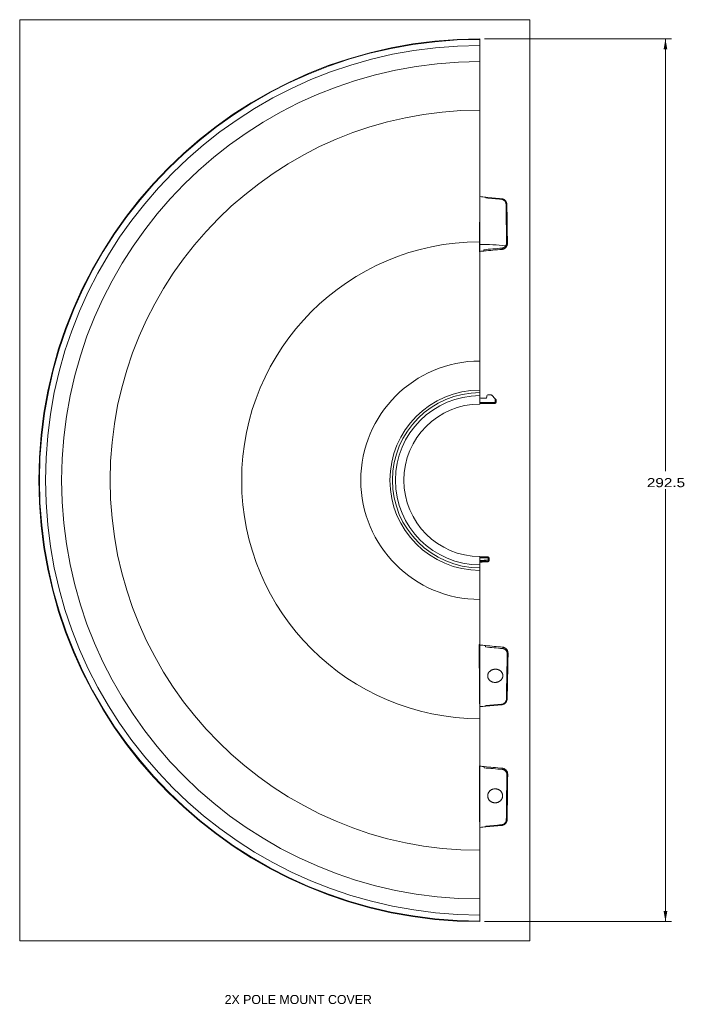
# Model space of a CAD drawing. Header units: millimetres. Extents: x 95 to 901, y 58 to 724.
# Tile 2 of 11: x 95 to 315, y 397 to 724. Entities that reach past the tile are written whole.
import ezdxf

# ---------------------------------------------------------------- set-up
doc = ezdxf.new("R2010")
doc.units = ezdxf.units.MM
doc.layers.add('1', color=7, linetype='Continuous', true_color=0xffffff)
doc.styles.add('cadds4', font='txt')
doc.dimstyles.get("Standard").update_dxf_attribs({"dimtxt": 0.18, "dimasz": 0.18, "dimexe": 0.18, "dimexo": 0.0625, "dimgap": 0.09, "dimtad": 0, "dimtih": 1, "dimtoh": 1, "dimdec": 4, "dimzin": 0, "dimdsep": 46, "dimtxsty": 'Standard', "dimcen": 0.09, "dimadec": 0, "dimazin": 0, "dimtfac": 1, "dimtdec": 4, "dimtofl": 0, "dimtmove": 0, "dimatfit": 3, "dimfxl": 1, "dimtolj": 1, "dimtzin": 0, "dimarcsym": 0})

# ---------------------------------------------------------------- blocks, each defined once
blk = doc.blocks.new('_U0')
at = {"layer": '1', "color": 35, "lineweight": 13}
for p, q in [((249.332938, 717.325604), (311.320546, 717.325604)), ((309.320546, 717.325604), (309.320546, 574.077709)), ((309.320546, 424.829815), (309.320546, 568.077709)), ((249.332938, 424.829815), (311.320546, 424.829815))]:
    blk.add_line(p, q, dxfattribs=at)
at = {"layer": '1', "color": 35}
for points in [[(309.320546, 717.325604), (309.937691, 713.825606), (308.703402, 713.825602)], [(309.320546, 424.829815), (308.703402, 428.329812), (309.937691, 428.329817)]]:
    blk.add_solid(points, dxfattribs=at)
at = {"layer": '1', "color": 35, "linetype": 'Continuous', "lineweight": 13, "insert": (303.152046, 568.743959), "char_height": 3, "attachment_point": 7, "line_spacing_factor": 0.715361, "style": 'cadds4'}
blk.add_mtext('\\fArial|b0|i0;\\W1.2080;292.5', dxfattribs=at)

msp = doc.modelspace()

# ---------------------------------------------------------------- linework, layer by layer
at = {"layer": '1', "color": 8, "linetype": 'Continuous', "lineweight": 18}
for p, q in [((95.24, 418.48), (95.24, 723.68)), ((264.36, 723.68), (95.24, 723.68)), ((264.36, 723.68), (264.36, 418.48)), ((95.24, 418.48), (264.36, 418.48))]:
    msp.add_line(p, q, dxfattribs=at)
at = {"layer": '1', "color": 155, "linetype": 'Continuous', "lineweight": 18}
for p, q in [((247.83, 717.33), (247.83, 717.13)), ((247.83, 717.13), (247.83, 715.13)), ((247.83, 715.13), (247.83, 709.79)), ((247.83, 709.79), (247.83, 693.7)), ((247.83, 693.7), (247.83, 665.27)), ((247.79, 665.27), (247.83, 665.24)), ((247.83, 665.05), (247.83, 649.21)), ((249.82, 664.81), (249.82, 664.81)), ((247.72, 649.21), (247.83, 649.21)), ((247.83, 649.21), (247.83, 646.91)), ((247.69, 646.79), (247.65, 646.75)), ((247.7, 646.89), (247.7, 646.89)), ((247.83, 646.75), (247.83, 646.79)), ((247.83, 646.75), (247.83, 610.58)), ((249.13, 647.04), (249.11, 647.02)), ((247.83, 610.58), (247.83, 600.95)), ((247.83, 600.95), (247.83, 600.11)), ((247.83, 600.11), (247.83, 599.11)), ((247.83, 599.11), (247.83, 596.33)), ((248.13, 598.33), (249.83, 598.33)), ((250.13, 598.63), (250.13, 599.03)), ((250.43, 599.33), (251.51, 599.33)), ((251.72, 599.24), (252.88, 598.08)), ((252.88, 596.83), (252.88, 598.08)), ((253.18, 597.65), (253.18, 596.83)), ((247.83, 596.83), (252.88, 596.83)), ((252.88, 596.53), (247.83, 596.53)), ((253.18, 596.83), (252.88, 596.83)), ((252.88, 596.83), (252.88, 596.53)), ((247.83, 543.04), (247.83, 545.83)), ((250.53, 545.71), (247.83, 545.71)), ((250.53, 545.41), (247.83, 545.41)), ((250.53, 545.71), (250.53, 545.71)), ((250.53, 545.71), (250.53, 545.41)), ((250.53, 545.41), (250.83, 545.41)), ((250.53, 544.65), (250.53, 545.41)), ((250.83, 545.41), (250.83, 544.65)), ((247.83, 543.04), (247.83, 542.04)), ((247.83, 541.2), (247.83, 542.04)), ((250.53, 544.65), (250.83, 544.65)), ((250.53, 544.65), (250.56, 544.35)), ((247.83, 531.58), (247.83, 541.2)), ((247.83, 516.62), (247.83, 531.58)), ((247.54, 516.62), (247.58, 516.58)), ((247.58, 516.5), (247.58, 516.5)), ((247.83, 516.58), (247.83, 516.62)), ((247.83, 496.07), (247.83, 516.48)), ((249.68, 516.31), (249.69, 516.29)), ((249.82, 496.25), (249.82, 496.24)), ((247.78, 495.87), (247.74, 495.83)), ((247.83, 495.83), (247.83, 495.87)), ((247.83, 492.08), (247.83, 495.83)), ((247.83, 476.44), (247.83, 492.08)), ((247.62, 476.44), (247.65, 476.41)), ((247.66, 476.34), (247.66, 476.35)), ((247.83, 476.41), (247.83, 476.44)), ((247.83, 456.07), (247.83, 476.33)), ((249.21, 476.21), (249.23, 476.19)), ((247.78, 455.87), (247.74, 455.84)), ((247.78, 456.08), (247.83, 456.08)), ((247.78, 456.08), (247.78, 456.07)), ((247.78, 456.07), (247.83, 456.07)), ((247.83, 455.84), (247.83, 455.87)), ((247.83, 448.45), (247.83, 455.84)), ((249.82, 456.25), (249.81, 456.24)), ((247.83, 432.37), (247.83, 448.45)), ((247.83, 427.03), (247.83, 432.37)), ((247.83, 425.02), (247.83, 427.03)), ((247.83, 424.83), (247.83, 425.02))]:
    msp.add_line(p, q, dxfattribs=at)
msp.add_polyline3d([(247.7, 646.89, 0), (247.7, 646.89, 0), (247.7, 646.89, 0), (247.71, 646.89, 0), (247.71, 646.9, 0), (247.71, 646.9, 0), (247.71, 646.9, 0), (247.72, 646.9, 0), (247.72, 646.9, 0), (247.72, 646.9, 0), (247.72, 646.9, 0), (247.73, 646.9, 0), (247.73, 646.9, 0), (247.73, 646.9, 0), (247.74, 646.9, 0), (247.74, 646.9, 0), (247.74, 646.9, 0), (247.74, 646.9, 0), (247.75, 646.9, 0), (247.75, 646.9, 0), (247.75, 646.9, 0), (247.75, 646.9, 0), (247.76, 646.9, 0), (247.76, 646.9, 0), (247.76, 646.9, 0), (247.77, 646.9, 0), (247.77, 646.9, 0), (247.77, 646.9, 0), (247.77, 646.9, 0), (247.78, 646.9, 0), (247.78, 646.9, 0), (247.78, 646.9, 0), (247.78, 646.9, 0), (247.79, 646.9, 0), (247.79, 646.9, 0), (247.79, 646.9, 0), (247.79, 646.9, 0), (247.8, 646.9, 0), (247.8, 646.9, 0), (247.8, 646.9, 0), (247.81, 646.9, 0), (247.81, 646.9, 0), (247.81, 646.9, 0), (247.81, 646.9, 0), (247.82, 646.9, 0), (247.82, 646.9, 0), (247.82, 646.91, 0), (247.82, 646.91, 0), (247.83, 646.91, 0), (247.83, 646.91, 0), (247.83, 646.91, 0)], dxfattribs=at)
for centre, radius, start, end in [((247.83, 571.08), 146.25, 90, 270), ((247.83, 571.08), 146.06, 90, 270), ((247.83, 571.08), 144.05, 90, 270), ((247.83, 571.08), 138.71, 90, 270), ((247.83, 571.08), 122.62, 90, 270), ((247.83, 571.08), 79, 90.111, 270), ((247.83, 571.08), 78.13, 83.7241, 90), ((247.83, 571.08), 39.5, 90, 270), ((247.83, 571.08), 29.87, 90, 270), ((247.83, 571.08), 29.03, 90, 270), ((247.83, 571.08), 28.03, 90, 270), ((247.83, 571.08), 25.25, 90, 270), ((252.88, 596.83), 0.3, 270, 0), ((250.53, 545.41), 0.3, 0, 90), ((247.83, 571.08), 26.56, 270, 275.8338), ((247.83, 571.08), 26.86, 270, 275.8338), ((247.83, 571.08), 27.12, 270, 275.7774), ((250.53, 544.39), 0.3, 275.7774, 0)]:
    msp.add_arc(centre, radius, start, end, dxfattribs=at)
for centre, major_axis, ratio, start_param, end_param in [((241.59, 800.53), (0, 382.2), 0.017455, 4.305319, 4.350054), ((254.89, 664.07), (0.026, 0.299), 0.004326, 6.248278, 7.489961), ((256.46, 662.39), (0.3, 0.004), 0.358253, 6.245796, 7.815293), ((245.12, 713.43), (0, 162.2), 0.017455, 4.289739, 4.305318), ((256.64, 649.6), (0.3, 0.004), 0.390641, 6.245264, 7.804315), ((255.12, 647.88), (0.027, -0.299), 0.080186, 6.248166, 8.259424), ((256.36, 648.62), (0.25, -0.165), 0.358212, 6.232988, 8.035598), ((248.13, 598.63), (0, -0.3), 0.999848, 4.712389, 6.283185), ((249.83, 598.63), (0.212, -0.212), 0.999695, 5.497939, 7.068431), ((250.43, 599.03), (-0.212, 0.212), 0.999695, 5.497939, 7.068431), ((251.51, 599.03), (0.115, 0.277), 0.999822, 5.890549, 6.675821), ((252.88, 598.08), (-0.3, 0.3), 0.012341, 3.921755, 4.724733), ((252.88, 597.65), (0.169, 0.253), 0.981285, 5.292742, 6.078014), ((250.53, 544.65), (0.3, 0), 0.999384, 4.814145, 6.283185), ((250.53, 544.39), (0.3, 0), 0.999385, 4.813161, 6.283185), ((245.2, 428.73), (0, 162.2), 0.017455, 5.14047, 5.284157), ((255.33, 515.47), (0.028, 0.299), 0.139112, 4.168837, 6.318435), ((256.84, 513.74), (0.3, -0.006), 0.512882, 4.803744, 6.32385), ((254.99, 497), (0.026, -0.299), 0.004091, 6.248278, 7.422772), ((256.56, 498.67), (0.3, -0.005), 0.42391, 4.770483, 6.321728), ((241.41, 341.63), (0, 382.2), 0.017455, 5.016505, 5.072606), ((255.2, 475.36), (0.027, 0.299), 0.061498, 4.36115, 6.318158), ((256.73, 473.64), (0.3, -0.004), 0.342438, 4.748049, 6.320339), ((254.99, 457), (0.026, -0.299), 0.007697, 5.018083, 6.318093), ((256.55, 458.68), (0.3, -0.003), 0.304045, 4.739384, 6.319827)]:
    msp.add_ellipse(centre, major_axis=major_axis, ratio=ratio, start_param=start_param, end_param=end_param, dxfattribs=at)
for points in [[(247.68, 650.08), (247.72, 655.1), (247.75, 660.16), (247.79, 665.27)], [(247.79, 665.27), (247.8, 665.27), (247.82, 665.27), (247.83, 665.27)], [(247.83, 665.24), (247.83, 665.24), (247.83, 665.24), (247.83, 665.24)], [(247.83, 665.05), (247.83, 665.05), (247.83, 665.05), (247.83, 665.05)], [(249.82, 664.88), (249.16, 664.94), (248.5, 665), (247.83, 665.05)], [(249.79, 664.62), (249.8, 664.71), (249.81, 664.79), (249.82, 664.88)], [(254.9, 664.17), (253.2, 664.32), (251.5, 664.47), (249.79, 664.62)], [(249.82, 664.81), (250.67, 664.74), (252.37, 664.59), (254.07, 664.44), (254.92, 664.37)], [(256.76, 662.39), (256.82, 658.1), (256.88, 653.83), (256.94, 649.6)], [(247.65, 646.75), (247.66, 647.85), (247.67, 648.96), (247.68, 650.08)], [(247.83, 646.75), (247.77, 646.75), (247.71, 646.75), (247.65, 646.75)], [(247.83, 646.79), (247.79, 646.79), (247.74, 646.79), (247.69, 646.79)], [(249.11, 647.02), (248.69, 646.98), (248.26, 646.94), (247.83, 646.91)], [(249.08, 647.46), (251.1, 647.64), (253.12, 647.82), (255.13, 648)], [(249.11, 647.02), (249.1, 647.17), (249.09, 647.31), (249.08, 647.46)], [(247.74, 495.83), (247.72, 497.64), (247.69, 501.21), (247.64, 506.46), (247.59, 511.61), (247.56, 514.96), (247.54, 516.62)], [(247.54, 516.62), (247.64, 516.62), (247.73, 516.62), (247.83, 516.62)], [(247.58, 516.58), (247.66, 516.58), (247.75, 516.58), (247.83, 516.58)], [(247.83, 516.48), (248.45, 516.42), (249.06, 516.37), (249.68, 516.31)], [(249.64, 515.83), (249.65, 515.99), (249.66, 516.15), (249.68, 516.31)], [(249.82, 496.24), (249.16, 496.18), (248.49, 496.13), (247.83, 496.07)], [(249.8, 496.42), (250.67, 496.5), (252.4, 496.65), (254.13, 496.8), (255, 496.87)], [(249.82, 496.24), (249.81, 496.3), (249.81, 496.36), (249.8, 496.42)], [(255.02, 496.7), (253.28, 496.55), (251.55, 496.4), (249.82, 496.25)], [(247.83, 495.83), (247.8, 495.83), (247.77, 495.83), (247.74, 495.83)], [(247.83, 495.87), (247.81, 495.87), (247.8, 495.87), (247.78, 495.87)], [(247.74, 455.84), (247.72, 459.3), (247.68, 466.21), (247.64, 473.04), (247.62, 476.44)], [(247.62, 476.44), (247.69, 476.44), (247.76, 476.44), (247.83, 476.44)], [(247.65, 476.41), (247.71, 476.41), (247.77, 476.41), (247.83, 476.41)], [(247.83, 476.33), (248.29, 476.29), (248.75, 476.25), (249.21, 476.21)], [(249.18, 475.79), (249.19, 475.93), (249.2, 476.07), (249.21, 476.21)], [(255.21, 475.25), (253.2, 475.43), (251.19, 475.61), (249.18, 475.79)], [(249.23, 476.19), (251.23, 476.01), (253.23, 475.83), (255.23, 475.65)], [(257.03, 473.64), (256.97, 468.69), (256.91, 463.7), (256.85, 458.68)], [(249.79, 456.46), (250.65, 456.53), (252.39, 456.68), (254.12, 456.84), (254.99, 456.91)], [(247.83, 455.84), (247.8, 455.84), (247.77, 455.84), (247.74, 455.84)], [(247.83, 455.87), (247.81, 455.87), (247.8, 455.87), (247.78, 455.87)], [(249.81, 456.24), (249.15, 456.19), (248.49, 456.13), (247.83, 456.07)], [(249.81, 456.24), (249.8, 456.31), (249.79, 456.39), (249.79, 456.46)], [(255.01, 456.7), (253.28, 456.55), (251.55, 456.4), (249.82, 456.25)]]:
    msp.add_open_spline(points, degree=3, dxfattribs=at)
for points, knots in [([(247.83, 665.05), (247.83, 665.07), (247.83, 665.08), (247.83, 665.1), (247.83, 665.11), (247.83, 665.12), (247.83, 665.13), (247.83, 665.15), (247.83, 665.18), (247.83, 665.22), (247.83, 665.24)], [0, 0, 0, 0, 0.25, 0.25, 0.375, 0.375, 0.5, 0.5, 0.75, 1, 1, 1, 1]), ([(249.82, 664.81), (249.82, 664.81), (249.82, 664.81), (249.82, 664.8), (249.82, 664.79), (249.81, 664.79), (249.81, 664.79), (249.81, 664.78), (249.81, 664.77), (249.81, 664.76), (249.81, 664.75), (249.81, 664.74), (249.81, 664.74), (249.81, 664.72), (249.8, 664.71), (249.8, 664.69), (249.8, 664.67), (249.8, 664.65), (249.8, 664.63), (249.79, 664.62)], [0, 0, 0, 0, 0.25, 0.25, 0.3125, 0.3125, 0.375, 0.375, 0.5, 0.5, 0.5625, 0.5625, 0.625, 0.625, 0.75, 0.75, 0.875, 0.875, 1, 1, 1, 1]), ([(249.82, 664.81), (249.82, 664.81), (249.82, 664.82), (249.82, 664.82), (249.82, 664.84), (249.82, 664.84), (249.82, 664.86), (249.82, 664.87), (249.82, 664.88)], [0, 0, 0, 0, 0.25, 0.5, 0.5, 0.75, 0.75, 1, 1, 1, 1]), ([(256.47, 662.5), (256.47, 662.55), (256.47, 662.6), (256.46, 662.68), (256.46, 662.7), (256.45, 662.76), (256.45, 662.78), (256.42, 662.91), (256.39, 663), (256.34, 663.15), (256.31, 663.19), (256.28, 663.26), (256.27, 663.28), (256.24, 663.33), (256.23, 663.35), (256.16, 663.46), (256.1, 663.54), (255.99, 663.66), (255.95, 663.7), (255.89, 663.75), (255.87, 663.77), (255.83, 663.8), (255.81, 663.82), (255.71, 663.9), (255.62, 663.95), (255.5, 664.01), (255.47, 664.02), (255.42, 664.05), (255.4, 664.06), (255.32, 664.09), (255.27, 664.1), (255.11, 664.15), (255.01, 664.17), (254.9, 664.17)], [0, 0, 0, 0, 0.0625, 0.0625, 0.09375, 0.09375, 0.125, 0.125, 0.25, 0.25, 0.3125, 0.3125, 0.34375, 0.34375, 0.375, 0.375, 0.5, 0.5, 0.5625, 0.5625, 0.59375, 0.59375, 0.625, 0.625, 0.75, 0.75, 0.78125, 0.78125, 0.8125, 0.8125, 0.875, 0.875, 1, 1, 1, 1]), ([(254.92, 664.37), (255.04, 664.36), (255.17, 664.33), (255.35, 664.28), (255.41, 664.26), (255.5, 664.23), (255.53, 664.22), (255.58, 664.19), (255.61, 664.18), (255.75, 664.11), (255.86, 664.04), (255.98, 663.95), (256.01, 663.93), (256.06, 663.89), (256.08, 663.87), (256.15, 663.81), (256.19, 663.76), (256.32, 663.63), (256.39, 663.53), (256.47, 663.4), (256.49, 663.37), (256.52, 663.32), (256.53, 663.29), (256.58, 663.21), (256.6, 663.16), (256.67, 662.99), (256.7, 662.87), (256.73, 662.72), (256.74, 662.69), (256.75, 662.64), (256.75, 662.61), (256.76, 662.52), (256.76, 662.46), (256.76, 662.39)], [0, 0, 0, 0, 0.125, 0.125, 0.1875, 0.1875, 0.21875, 0.21875, 0.25, 0.25, 0.375, 0.375, 0.40625, 0.40625, 0.4375, 0.4375, 0.5, 0.5, 0.625, 0.625, 0.65625, 0.65625, 0.6875, 0.6875, 0.75, 0.75, 0.875, 0.875, 0.90625, 0.90625, 0.9375, 0.9375, 1, 1, 1, 1]), ([(256.66, 649.71), (256.62, 651.83), (256.59, 653.95), (256.53, 658.22), (256.5, 660.36), (256.47, 662.5)], [0, 0, 0, 0, 0.5, 0.5, 1, 1, 1, 1]), ([(256.37, 648.74), (256.42, 648.81), (256.46, 648.89), (256.52, 649), (256.53, 649.04), (256.56, 649.13), (256.58, 649.17), (256.61, 649.29), (256.65, 649.46), (256.66, 649.63), (256.66, 649.71)], [0, 0, 0, 0, 0.25, 0.25, 0.375, 0.375, 0.5, 0.5, 0.75, 1, 1, 1, 1]), ([(256.94, 649.6), (256.94, 649.49), (256.94, 649.39), (256.91, 649.2), (256.89, 649.1), (256.86, 648.98), (256.85, 648.95), (256.83, 648.91), (256.82, 648.88), (256.8, 648.81), (256.78, 648.76), (256.71, 648.63), (256.66, 648.54), (256.61, 648.45)], [0, 0, 0, 0, 0.25, 0.25, 0.5, 0.5, 0.5625, 0.5625, 0.625, 0.625, 0.75, 0.75, 1, 1, 1, 1]), ([(247.69, 646.79), (247.69, 646.8), (247.69, 646.82), (247.69, 646.84), (247.69, 646.84), (247.69, 646.85), (247.69, 646.86), (247.7, 646.87), (247.7, 646.88), (247.7, 646.89), (247.7, 646.89), (247.7, 646.89), (247.7, 646.89), (247.7, 646.89)], [0, 0, 0, 0, 0.25, 0.25, 0.375, 0.375, 0.5, 0.5, 0.75, 0.75, 0.875, 0.875, 1, 1, 1, 1]), ([(249.08, 647.46), (249.08, 647.43), (249.08, 647.41), (249.09, 647.37), (249.09, 647.36), (249.09, 647.33), (249.09, 647.31), (249.1, 647.28), (249.1, 647.26), (249.1, 647.25), (249.1, 647.21), (249.11, 647.19), (249.11, 647.15), (249.11, 647.13), (249.12, 647.1), (249.12, 647.1), (249.12, 647.08), (249.12, 647.07), (249.12, 647.06), (249.12, 647.05), (249.12, 647.05), (249.13, 647.04), (249.13, 647.04), (249.13, 647.04)], [0, 0, 0, 0, 0.125, 0.125, 0.1875, 0.1875, 0.25, 0.3125, 0.3125, 0.375, 0.375, 0.5, 0.5, 0.625, 0.625, 0.6875, 0.6875, 0.75, 0.8125, 0.8125, 0.875, 0.875, 1, 1, 1, 1]), ([(255.15, 647.58), (254.15, 647.49), (253.14, 647.4), (251.14, 647.22), (250.13, 647.13), (249.13, 647.04)], [0, 0, 0, 0, 0.5, 0.5, 1, 1, 1, 1]), ([(255.13, 648), (255.2, 648), (255.26, 648.01), (255.35, 648.03), (255.39, 648.04), (255.45, 648.06), (255.48, 648.07), (255.57, 648.1), (255.63, 648.12), (255.74, 648.17), (255.8, 648.2), (255.88, 648.25), (255.91, 648.27), (255.95, 648.3), (255.98, 648.32), (255.99, 648.33), (256.05, 648.38), (256.1, 648.42), (256.19, 648.5), (256.27, 648.59), (256.34, 648.69), (256.37, 648.74)], [0, 0, 0, 0, 0.125, 0.125, 0.1875, 0.1875, 0.25, 0.25, 0.375, 0.375, 0.5, 0.5, 0.5625, 0.59375, 0.59375, 0.625, 0.625, 0.75, 0.75, 0.875, 1, 1, 1, 1]), ([(256.61, 648.45), (256.57, 648.39), (256.48, 648.28), (256.38, 648.17), (256.28, 648.07), (256.23, 648.02), (256.15, 647.97), (256.14, 647.96), (256.11, 647.93), (256.06, 647.9), (256.02, 647.87), (255.92, 647.82), (255.86, 647.78), (255.73, 647.72), (255.66, 647.69), (255.55, 647.66), (255.52, 647.65), (255.44, 647.63), (255.41, 647.62), (255.3, 647.6), (255.22, 647.59), (255.15, 647.58)], [0, 0, 0, 0, 0.125, 0.25, 0.25, 0.375, 0.375, 0.40625, 0.40625, 0.4375, 0.5, 0.5, 0.625, 0.625, 0.75, 0.75, 0.8125, 0.8125, 0.875, 0.875, 1, 1, 1, 1]), ([(250.56, 544.09), (250.56, 544.1), (250.56, 544.11), (250.56, 544.14), (250.56, 544.17), (250.56, 544.25), (250.56, 544.3), (250.56, 544.35)], [0, 0, 0, 0, 0.081031, 0.081031, 0.405156, 0.405156, 1, 1, 1, 1]), ([(250.83, 544.65), (250.83, 544.61), (250.83, 544.56), (250.83, 544.48), (250.83, 544.44), (250.83, 544.39)], [0, 0, 0, 0, 0.50128, 0.50128, 1, 1, 1, 1]), ([(247.58, 516.5), (247.58, 516.5), (247.58, 516.51), (247.58, 516.51), (247.58, 516.51), (247.58, 516.52), (247.58, 516.52), (247.58, 516.53), (247.58, 516.55), (247.58, 516.57), (247.58, 516.58)], [0, 0, 0, 0, 0.25, 0.25, 0.375, 0.375, 0.5, 0.5, 0.75, 1, 1, 1, 1]), ([(249.69, 516.29), (249.69, 516.29), (249.69, 516.29), (249.69, 516.28), (249.69, 516.28), (249.69, 516.27), (249.68, 516.25), (249.68, 516.24), (249.68, 516.22), (249.68, 516.22), (249.68, 516.2), (249.68, 516.19), (249.67, 516.17), (249.67, 516.15), (249.67, 516.12), (249.67, 516.09), (249.66, 516.04), (249.66, 516.01), (249.65, 515.97), (249.65, 515.96), (249.65, 515.93), (249.65, 515.92), (249.65, 515.89), (249.65, 515.88), (249.64, 515.86), (249.64, 515.85), (249.64, 515.83)], [0, 0, 0, 0, 0.125, 0.125, 0.1875, 0.1875, 0.25, 0.3125, 0.3125, 0.375, 0.375, 0.4375, 0.4375, 0.5, 0.5, 0.625, 0.625, 0.75, 0.75, 0.8125, 0.8125, 0.875, 0.875, 0.9375, 0.9375, 1, 1, 1, 1]), ([(255.36, 515.32), (254.41, 515.4), (253.46, 515.49), (251.55, 515.66), (250.6, 515.75), (249.64, 515.83)], [0, 0, 0, 0, 0.5, 0.5, 1, 1, 1, 1]), ([(249.69, 516.29), (250.64, 516.2), (251.59, 516.12), (253.48, 515.95), (254.42, 515.86), (255.36, 515.77)], [0, 0, 0, 0, 0.5, 0.5, 1, 1, 1, 1]), ([(255.36, 515.77), (255.43, 515.77), (255.49, 515.76), (255.62, 515.73), (255.75, 515.7), (255.87, 515.66), (255.95, 515.62), (255.96, 515.62), (255.99, 515.6), (256.04, 515.58), (256.08, 515.56), (256.22, 515.49), (256.32, 515.42), (256.44, 515.32), (256.47, 515.3), (256.51, 515.25), (256.54, 515.23), (256.6, 515.17), (256.68, 515.08), (256.76, 514.98), (256.81, 514.9), (256.82, 514.88), (256.86, 514.83), (256.87, 514.8), (256.95, 514.67), (256.99, 514.56), (257.05, 514.39), (257.07, 514.34), (257.09, 514.25), (257.1, 514.22), (257.11, 514.16), (257.11, 514.13), (257.14, 513.98), (257.15, 513.86), (257.14, 513.74)], [0, 0, 0, 0, 0.0625, 0.0625, 0.125, 0.1875, 0.1875, 0.203125, 0.203125, 0.21875, 0.25, 0.25, 0.375, 0.375, 0.40625, 0.40625, 0.4375, 0.4375, 0.5, 0.5625, 0.5625, 0.59375, 0.59375, 0.625, 0.625, 0.75, 0.75, 0.8125, 0.8125, 0.84375, 0.84375, 0.875, 0.875, 1, 1, 1, 1]), ([(256.87, 513.59), (256.87, 513.69), (256.86, 513.79), (256.84, 513.92), (256.84, 513.94), (256.83, 513.99), (256.83, 514.01), (256.81, 514.09), (256.79, 514.13), (256.75, 514.28), (256.71, 514.37), (256.65, 514.48), (256.63, 514.5), (256.61, 514.55), (256.59, 514.57), (256.55, 514.63), (256.49, 514.71), (256.42, 514.79), (256.36, 514.85), (256.35, 514.87), (256.31, 514.9), (256.29, 514.92), (256.18, 515.01), (256.1, 515.07), (255.98, 515.13), (255.95, 515.15), (255.9, 515.17), (255.88, 515.18), (255.8, 515.21), (255.69, 515.25), (255.58, 515.28), (255.47, 515.3), (255.41, 515.31), (255.36, 515.32)], [0, 0, 0, 0, 0.125, 0.125, 0.15625, 0.15625, 0.1875, 0.1875, 0.25, 0.25, 0.375, 0.375, 0.40625, 0.40625, 0.4375, 0.4375, 0.5, 0.5625, 0.5625, 0.59375, 0.59375, 0.625, 0.625, 0.75, 0.75, 0.78125, 0.78125, 0.8125, 0.8125, 0.875, 0.9375, 0.9375, 1, 1, 1, 1]), ([(256.58, 498.54), (256.59, 499.18), (256.6, 499.83), (256.62, 501.11), (256.63, 501.74), (256.67, 503.65), (256.69, 504.91), (256.74, 507.42), (256.77, 508.67), (256.82, 511.14), (256.84, 512.37), (256.87, 513.59)], [0, 0, 0, 0, 0.125, 0.125, 0.25, 0.25, 0.5, 0.5, 0.75, 0.75, 1, 1, 1, 1]), ([(257.14, 513.74), (257.09, 511.3), (257.04, 508.82), (256.95, 503.79), (256.91, 501.25), (256.86, 498.67)], [0, 0, 0, 0, 0.5, 0.5, 1, 1, 1, 1]), ([(251, 504.82), (250.95, 504.87), (250.85, 504.98), (250.71, 505.16), (250.64, 505.29), (250.59, 505.37), (250.59, 505.39), (250.57, 505.42), (250.56, 505.44), (250.54, 505.49), (250.52, 505.52), (250.48, 505.62), (250.44, 505.76), (250.41, 505.9), (250.39, 506.01), (250.39, 506.04), (250.38, 506.12), (250.38, 506.15), (250.38, 506.26), (250.38, 506.41), (250.41, 506.62), (250.45, 506.76), (250.47, 506.85), (250.48, 506.86), (250.49, 506.9), (250.51, 506.95), (250.53, 507), (250.57, 507.1), (250.64, 507.23), (250.72, 507.36), (250.79, 507.45), (250.81, 507.48), (250.86, 507.54), (250.88, 507.57), (250.96, 507.65), (251.07, 507.76), (251.19, 507.86), (251.28, 507.93), (251.31, 507.96), (251.37, 508), (251.41, 508.02), (251.51, 508.09), (251.65, 508.17), (251.87, 508.26), (252.02, 508.32), (252.12, 508.35), (252.14, 508.35), (252.18, 508.37), (252.2, 508.37), (252.25, 508.39), (252.29, 508.4), (252.41, 508.42), (252.58, 508.45), (252.74, 508.46), (252.86, 508.47), (252.92, 508.47), (252.98, 508.47), (253.02, 508.47), (253.04, 508.47), (253.15, 508.46), (253.31, 508.45), (253.55, 508.41), (253.7, 508.37), (253.8, 508.34), (253.82, 508.34), (253.86, 508.32), (253.88, 508.32), (253.93, 508.3), (253.97, 508.28), (254.08, 508.24), (254.22, 508.17), (254.36, 508.1), (254.46, 508.04), (254.51, 508), (254.55, 507.97), (254.58, 507.95), (254.6, 507.93), (254.67, 507.87), (254.79, 507.78), (254.94, 507.61), (255.03, 507.49), (255.08, 507.42), (255.09, 507.4), (255.11, 507.37), (255.12, 507.36), (255.15, 507.31), (255.17, 507.28), (255.22, 507.18), (255.28, 507.05), (255.32, 506.91), (255.35, 506.81), (255.36, 506.77), (255.38, 506.7), (255.38, 506.66), (255.4, 506.56), (255.41, 506.41), (255.41, 506.2), (255.39, 506.05), (255.37, 505.96), (255.37, 505.95), (255.36, 505.91), (255.35, 505.86), (255.33, 505.8), (255.3, 505.7), (255.25, 505.56), (255.18, 505.43), (255.13, 505.33), (255.11, 505.3), (255.07, 505.23), (255.04, 505.2), (254.98, 505.11), (254.88, 504.99), (254.78, 504.87), (254.69, 504.79), (254.65, 504.75), (254.6, 504.72), (254.57, 504.69), (254.56, 504.68), (254.48, 504.62), (254.35, 504.53), (254.14, 504.41), (254, 504.34), (253.9, 504.3), (253.89, 504.29), (253.85, 504.28), (253.83, 504.27), (253.77, 504.25), (253.73, 504.23), (253.62, 504.2), (253.46, 504.16), (253.3, 504.13), (253.18, 504.11), (253.14, 504.11), (253.05, 504.1), (253.01, 504.1), (252.89, 504.09), (252.73, 504.09), (252.48, 504.11), (252.32, 504.14), (252.2, 504.17), (252.16, 504.18), (252.09, 504.2), (252.05, 504.21), (251.93, 504.24), (251.78, 504.3), (251.64, 504.37), (251.53, 504.42), (251.5, 504.44), (251.43, 504.48), (251.4, 504.5), (251.3, 504.57), (251.24, 504.61), (251.12, 504.71), (251.06, 504.76), (251, 504.82)], [0, 0, 0, 0, 0.015625, 0.03125, 0.046875, 0.046875, 0.050781, 0.050781, 0.054687, 0.054687, 0.0625, 0.0625, 0.078125, 0.09375, 0.09375, 0.101563, 0.101563, 0.109375, 0.109375, 0.125, 0.140625, 0.15625, 0.15625, 0.160156, 0.160156, 0.164063, 0.171875, 0.171875, 0.1875, 0.203125, 0.203125, 0.210938, 0.210938, 0.21875, 0.21875, 0.234375, 0.25, 0.25, 0.257813, 0.257813, 0.265625, 0.265625, 0.28125, 0.296875, 0.3125, 0.3125, 0.316406, 0.316406, 0.320312, 0.320312, 0.328125, 0.328125, 0.34375, 0.359375, 0.359375, 0.367187, 0.371094, 0.371094, 0.375, 0.375, 0.390625, 0.40625, 0.421875, 0.421875, 0.425781, 0.425781, 0.429687, 0.429687, 0.4375, 0.4375, 0.453125, 0.46875, 0.46875, 0.476562, 0.480469, 0.480469, 0.484375, 0.484375, 0.5, 0.515625, 0.53125, 0.53125, 0.535156, 0.535156, 0.539062, 0.539062, 0.546875, 0.546875, 0.5625, 0.578125, 0.578125, 0.585937, 0.585937, 0.59375, 0.59375, 0.609375, 0.625, 0.640625, 0.640625, 0.644531, 0.644531, 0.648437, 0.65625, 0.65625, 0.671875, 0.6875, 0.6875, 0.695312, 0.695312, 0.703125, 0.703125, 0.71875, 0.734375, 0.734375, 0.742187, 0.746094, 0.746094, 0.75, 0.75, 0.765625, 0.78125, 0.796875, 0.796875, 0.800781, 0.800781, 0.804687, 0.804687, 0.8125, 0.8125, 0.828125, 0.84375, 0.84375, 0.851562, 0.851562, 0.859375, 0.859375, 0.875, 0.890625, 0.90625, 0.90625, 0.914062, 0.914062, 0.921875, 0.921875, 0.9375, 0.953125, 0.953125, 0.960937, 0.960937, 0.96875, 0.96875, 0.984375, 0.984375, 1, 1, 1, 1]), ([(247.78, 495.87), (247.78, 495.9), (247.78, 495.93), (247.78, 495.96), (247.78, 495.96), (247.78, 495.97), (247.78, 495.98), (247.78, 496), (247.78, 496.01), (247.78, 496.02), (247.78, 496.03), (247.78, 496.04), (247.78, 496.05), (247.78, 496.06), (247.78, 496.06), (247.78, 496.06), (247.78, 496.07), (247.78, 496.07), (247.78, 496.07), (247.78, 496.07)], [0, 0, 0, 0, 0.25, 0.25, 0.3125, 0.3125, 0.375, 0.375, 0.5, 0.5, 0.625, 0.625, 0.75, 0.75, 0.8125, 0.8125, 0.875, 0.875, 1, 1, 1, 1]), ([(249.8, 496.42), (249.8, 496.39), (249.81, 496.37), (249.81, 496.34), (249.81, 496.34), (249.81, 496.33), (249.81, 496.32), (249.81, 496.31), (249.81, 496.3), (249.82, 496.28), (249.82, 496.28), (249.82, 496.27), (249.82, 496.26), (249.82, 496.25), (249.82, 496.25), (249.82, 496.25), (249.82, 496.25), (249.82, 496.25)], [0, 0, 0, 0, 0.25, 0.25, 0.3125, 0.3125, 0.375, 0.375, 0.5, 0.5, 0.625, 0.625, 0.75, 0.75, 0.875, 0.875, 1, 1, 1, 1]), ([(255, 496.87), (255.03, 496.88), (255.06, 496.88), (255.11, 496.89), (255.14, 496.89), (255.22, 496.91), (255.27, 496.92), (255.43, 496.96), (255.53, 497), (255.65, 497.06), (255.68, 497.08), (255.72, 497.1), (255.79, 497.14), (255.9, 497.22), (255.98, 497.29), (256.04, 497.34), (256.06, 497.36), (256.1, 497.4), (256.12, 497.41), (256.21, 497.51), (256.27, 497.6), (256.35, 497.73), (256.38, 497.77), (256.42, 497.86), (256.44, 497.91), (256.5, 498.05), (256.53, 498.15), (256.57, 498.34), (256.58, 498.44), (256.58, 498.54)], [0, 0, 0, 0, 0.03125, 0.03125, 0.0625, 0.0625, 0.125, 0.125, 0.25, 0.25, 0.28125, 0.28125, 0.3125, 0.375, 0.4375, 0.4375, 0.46875, 0.46875, 0.5, 0.5, 0.625, 0.625, 0.6875, 0.6875, 0.75, 0.75, 0.875, 0.875, 1, 1, 1, 1]), ([(256.86, 498.67), (256.86, 498.55), (256.85, 498.43), (256.8, 498.2), (256.77, 498.08), (256.68, 497.86), (256.63, 497.75), (256.5, 497.54), (256.42, 497.45), (256.3, 497.31), (256.26, 497.27), (256.16, 497.18), (256.07, 497.1), (255.97, 497.03), (255.89, 496.98), (255.84, 496.96), (255.8, 496.94), (255.77, 496.92), (255.76, 496.91), (255.63, 496.85), (255.51, 496.8), (255.33, 496.75), (255.27, 496.74), (255.17, 496.72), (255.14, 496.71), (255.08, 496.71), (255.05, 496.7), (255.02, 496.7)], [0, 0, 0, 0, 0.125, 0.125, 0.25, 0.25, 0.375, 0.375, 0.5, 0.5, 0.5625, 0.5625, 0.625, 0.6875, 0.6875, 0.71875, 0.734375, 0.734375, 0.75, 0.75, 0.875, 0.875, 0.9375, 0.9375, 0.96875, 0.96875, 1, 1, 1, 1]), ([(247.66, 476.35), (247.66, 476.35), (247.66, 476.35), (247.66, 476.37), (247.66, 476.37), (247.66, 476.37), (247.66, 476.38), (247.65, 476.39), (247.65, 476.4), (247.65, 476.41)], [0, 0, 0, 0, 0.5, 0.5, 0.625, 0.625, 0.75, 0.75, 1, 1, 1, 1]), ([(249.23, 476.19), (249.23, 476.19), (249.22, 476.19), (249.22, 476.18), (249.22, 476.18), (249.22, 476.17), (249.22, 476.16), (249.22, 476.15), (249.22, 476.14), (249.21, 476.13), (249.21, 476.1), (249.21, 476.09), (249.21, 476.06), (249.2, 476.05), (249.2, 476.03), (249.2, 476), (249.2, 475.98), (249.19, 475.96), (249.19, 475.94), (249.19, 475.92), (249.19, 475.91), (249.19, 475.88), (249.19, 475.87), (249.18, 475.83), (249.18, 475.81), (249.18, 475.79)], [0, 0, 0, 0, 0.125, 0.125, 0.1875, 0.1875, 0.25, 0.3125, 0.3125, 0.375, 0.375, 0.5, 0.5, 0.5625, 0.5625, 0.625, 0.6875, 0.6875, 0.75, 0.75, 0.8125, 0.8125, 0.875, 0.875, 1, 1, 1, 1]), ([(256.74, 473.54), (256.74, 473.64), (256.73, 473.74), (256.71, 473.87), (256.71, 473.9), (256.7, 473.95), (256.68, 474.02), (256.64, 474.14), (256.6, 474.24), (256.57, 474.31), (256.56, 474.33), (256.54, 474.38), (256.52, 474.4), (256.46, 474.51), (256.4, 474.6), (256.29, 474.72), (256.26, 474.76), (256.2, 474.81), (256.18, 474.83), (256.14, 474.86), (256.12, 474.88), (256.02, 474.96), (255.93, 475.02), (255.81, 475.08), (255.78, 475.09), (255.74, 475.12), (255.71, 475.13), (255.64, 475.16), (255.58, 475.18), (255.43, 475.22), (255.32, 475.24), (255.21, 475.25)], [0, 0, 0, 0, 0.125, 0.125, 0.15625, 0.15625, 0.1875, 0.25, 0.3125, 0.3125, 0.34375, 0.34375, 0.375, 0.375, 0.5, 0.5, 0.5625, 0.5625, 0.59375, 0.59375, 0.625, 0.625, 0.75, 0.75, 0.78125, 0.78125, 0.8125, 0.8125, 0.875, 0.875, 1, 1, 1, 1]), ([(255.23, 475.65), (255.36, 475.64), (255.48, 475.62), (255.66, 475.57), (255.72, 475.55), (255.81, 475.51), (255.84, 475.5), (255.9, 475.47), (255.93, 475.46), (256.07, 475.39), (256.17, 475.32), (256.29, 475.22), (256.32, 475.2), (256.36, 475.16), (256.39, 475.14), (256.46, 475.08), (256.5, 475.03), (256.62, 474.89), (256.69, 474.79), (256.77, 474.66), (256.78, 474.64), (256.81, 474.58), (256.83, 474.55), (256.87, 474.47), (256.91, 474.36), (256.95, 474.24), (256.97, 474.16), (256.98, 474.13), (256.99, 474.07), (257, 474.04), (257.02, 473.89), (257.03, 473.76), (257.03, 473.64)], [0, 0, 0, 0, 0.125, 0.125, 0.1875, 0.1875, 0.21875, 0.21875, 0.25, 0.25, 0.375, 0.375, 0.40625, 0.40625, 0.4375, 0.4375, 0.5, 0.5, 0.625, 0.625, 0.65625, 0.65625, 0.6875, 0.6875, 0.75, 0.8125, 0.8125, 0.84375, 0.84375, 0.875, 0.875, 1, 1, 1, 1]), ([(256.56, 458.59), (256.57, 459.84), (256.59, 461.09), (256.62, 463.59), (256.63, 464.84), (256.68, 468.58), (256.71, 471.06), (256.74, 473.54)], [0, 0, 0, 0, 0.25, 0.25, 0.5, 0.5, 1, 1, 1, 1]), ([(251.03, 464.94), (250.98, 465), (250.88, 465.12), (250.74, 465.31), (250.66, 465.44), (250.62, 465.53), (250.61, 465.54), (250.6, 465.58), (250.59, 465.6), (250.56, 465.65), (250.55, 465.68), (250.51, 465.79), (250.46, 465.94), (250.43, 466.09), (250.41, 466.2), (250.4, 466.26), (250.4, 466.31), (250.39, 466.35), (250.39, 466.37), (250.39, 466.47), (250.39, 466.62), (250.41, 466.85), (250.44, 467), (250.47, 467.11), (250.48, 467.14), (250.51, 467.22), (250.52, 467.25), (250.56, 467.36), (250.62, 467.5), (250.7, 467.64), (250.76, 467.73), (250.78, 467.77), (250.81, 467.81), (250.83, 467.83), (250.85, 467.86), (250.91, 467.94), (251.02, 468.07), (251.19, 468.23), (251.32, 468.33), (251.4, 468.39), (251.42, 468.4), (251.45, 468.42), (251.5, 468.45), (251.55, 468.48), (251.66, 468.54), (251.8, 468.62), (251.95, 468.67), (252.06, 468.71), (252.1, 468.73), (252.18, 468.75), (252.22, 468.76), (252.33, 468.79), (252.49, 468.82), (252.65, 468.83), (252.81, 468.84), (252.89, 468.84), (253.06, 468.84), (253.22, 468.82), (253.45, 468.78), (253.61, 468.74), (253.72, 468.7), (253.76, 468.69), (253.83, 468.66), (253.87, 468.64), (253.98, 468.6), (254.12, 468.53), (254.26, 468.45), (254.36, 468.38), (254.4, 468.34), (254.45, 468.31), (254.48, 468.28), (254.5, 468.27), (254.57, 468.21), (254.69, 468.1), (254.84, 467.93), (254.93, 467.8), (254.98, 467.72), (254.99, 467.7), (255.01, 467.67), (255.02, 467.65), (255.05, 467.6), (255.07, 467.57), (255.12, 467.47), (255.19, 467.33), (255.23, 467.18), (255.26, 467.07), (255.27, 467.04), (255.29, 466.96), (255.3, 466.92), (255.31, 466.81), (255.33, 466.66), (255.33, 466.43), (255.32, 466.28), (255.3, 466.16), (255.29, 466.13), (255.28, 466.05), (255.27, 466.01), (255.24, 465.9), (255.19, 465.76), (255.13, 465.61), (255.08, 465.51), (255.06, 465.48), (255.03, 465.43), (255.02, 465.41), (255, 465.37), (254.95, 465.29), (254.85, 465.15), (254.7, 464.97), (254.58, 464.86), (254.49, 464.78), (254.46, 464.76), (254.4, 464.71), (254.37, 464.69), (254.27, 464.62), (254.14, 464.53), (253.99, 464.46), (253.89, 464.41), (253.85, 464.39), (253.77, 464.36), (253.74, 464.35), (253.62, 464.31), (253.47, 464.26), (253.31, 464.23), (253.19, 464.22), (253.13, 464.21), (253.07, 464.2), (253.03, 464.2), (253.01, 464.2), (252.91, 464.19), (252.75, 464.19), (252.51, 464.21), (252.35, 464.24), (252.25, 464.26), (252.23, 464.27), (252.19, 464.28), (252.17, 464.28), (252.11, 464.3), (252.07, 464.31), (251.96, 464.35), (251.81, 464.4), (251.67, 464.47), (251.57, 464.53), (251.53, 464.55), (251.46, 464.59), (251.43, 464.62), (251.33, 464.68), (251.27, 464.73), (251.15, 464.83), (251.09, 464.89), (251.03, 464.94)], [0, 0, 0, 0, 0.015625, 0.03125, 0.046875, 0.046875, 0.050781, 0.050781, 0.054687, 0.054687, 0.0625, 0.0625, 0.078125, 0.09375, 0.09375, 0.101563, 0.105469, 0.105469, 0.109375, 0.109375, 0.125, 0.140625, 0.15625, 0.15625, 0.164063, 0.164063, 0.171875, 0.171875, 0.1875, 0.203125, 0.203125, 0.210938, 0.210938, 0.214844, 0.214844, 0.21875, 0.234375, 0.25, 0.265625, 0.265625, 0.269531, 0.269531, 0.273438, 0.28125, 0.28125, 0.296875, 0.3125, 0.3125, 0.320313, 0.320313, 0.328125, 0.328125, 0.34375, 0.359375, 0.359375, 0.375, 0.375, 0.390625, 0.40625, 0.421875, 0.421875, 0.429688, 0.429688, 0.4375, 0.4375, 0.453125, 0.46875, 0.46875, 0.476562, 0.480469, 0.480469, 0.484375, 0.484375, 0.5, 0.515625, 0.53125, 0.53125, 0.535156, 0.535156, 0.539062, 0.539062, 0.546875, 0.546875, 0.5625, 0.578125, 0.578125, 0.585937, 0.585937, 0.59375, 0.59375, 0.609375, 0.625, 0.640625, 0.640625, 0.648437, 0.648437, 0.65625, 0.65625, 0.671875, 0.6875, 0.6875, 0.695312, 0.695312, 0.699219, 0.699219, 0.703125, 0.71875, 0.734375, 0.75, 0.75, 0.757812, 0.757812, 0.765625, 0.765625, 0.78125, 0.796875, 0.796875, 0.804687, 0.804687, 0.8125, 0.8125, 0.828125, 0.84375, 0.84375, 0.851562, 0.855469, 0.855469, 0.859375, 0.859375, 0.875, 0.890625, 0.90625, 0.90625, 0.910156, 0.910156, 0.914062, 0.914062, 0.921875, 0.921875, 0.9375, 0.953125, 0.953125, 0.960937, 0.960937, 0.96875, 0.96875, 0.984375, 0.984375, 1, 1, 1, 1]), ([(254.99, 456.91), (255.04, 456.92), (255.1, 456.92), (255.2, 456.94), (255.26, 456.95), (255.41, 457), (255.51, 457.04), (255.63, 457.1), (255.65, 457.11), (255.7, 457.13), (255.72, 457.15), (255.79, 457.19), (255.84, 457.22), (255.96, 457.31), (256.04, 457.38), (256.13, 457.48), (256.15, 457.5), (256.18, 457.54), (256.2, 457.56), (256.24, 457.62), (256.27, 457.67), (256.36, 457.8), (256.4, 457.89), (256.45, 458.01), (256.46, 458.03), (256.48, 458.08), (256.49, 458.11), (256.51, 458.18), (256.52, 458.23), (256.55, 458.38), (256.56, 458.48), (256.56, 458.59)], [0, 0, 0, 0, 0.0625, 0.0625, 0.125, 0.125, 0.25, 0.25, 0.28125, 0.28125, 0.3125, 0.3125, 0.375, 0.375, 0.5, 0.5, 0.53125, 0.53125, 0.5625, 0.5625, 0.625, 0.625, 0.75, 0.75, 0.78125, 0.78125, 0.8125, 0.8125, 0.875, 0.875, 1, 1, 1, 1]), ([(256.85, 458.68), (256.85, 458.56), (256.84, 458.44), (256.8, 458.26), (256.79, 458.2), (256.76, 458.11), (256.76, 458.08), (256.74, 458.03), (256.73, 458), (256.67, 457.85), (256.61, 457.75), (256.52, 457.59), (256.48, 457.54), (256.43, 457.47), (256.41, 457.44), (256.37, 457.39), (256.35, 457.37), (256.24, 457.26), (256.15, 457.17), (256, 457.06), (255.95, 457.03), (255.87, 456.98), (255.84, 456.96), (255.79, 456.93), (255.76, 456.92), (255.62, 456.85), (255.5, 456.8), (255.32, 456.75), (255.26, 456.74), (255.14, 456.72), (255.07, 456.71), (255.01, 456.7)], [0, 0, 0, 0, 0.125, 0.125, 0.1875, 0.1875, 0.21875, 0.21875, 0.25, 0.25, 0.375, 0.375, 0.4375, 0.4375, 0.46875, 0.46875, 0.5, 0.5, 0.625, 0.625, 0.6875, 0.6875, 0.71875, 0.71875, 0.75, 0.75, 0.875, 0.875, 0.9375, 0.9375, 1, 1, 1, 1]), ([(247.78, 455.87), (247.78, 455.9), (247.78, 455.93), (247.78, 455.96), (247.78, 455.96), (247.78, 455.98), (247.78, 455.98), (247.78, 456), (247.78, 456.01), (247.78, 456.02), (247.78, 456.03), (247.78, 456.05), (247.78, 456.05), (247.78, 456.06), (247.78, 456.06), (247.78, 456.07), (247.78, 456.07), (247.78, 456.07), (247.78, 456.07), (247.78, 456.07)], [0, 0, 0, 0, 0.25, 0.25, 0.3125, 0.3125, 0.375, 0.375, 0.5, 0.5, 0.625, 0.625, 0.75, 0.75, 0.8125, 0.8125, 0.875, 0.875, 1, 1, 1, 1]), ([(249.79, 456.46), (249.79, 456.44), (249.79, 456.41), (249.8, 456.39), (249.8, 456.36), (249.8, 456.35), (249.8, 456.32), (249.8, 456.31), (249.81, 456.3), (249.81, 456.3), (249.81, 456.29), (249.81, 456.28), (249.81, 456.27), (249.81, 456.27), (249.81, 456.26), (249.81, 456.26), (249.81, 456.26), (249.81, 456.25), (249.81, 456.25), (249.82, 456.25), (249.82, 456.25)], [0, 0, 0, 0, 0.125, 0.25, 0.25, 0.375, 0.375, 0.5, 0.5, 0.5625, 0.5625, 0.625, 0.625, 0.75, 0.75, 0.8125, 0.8125, 0.875, 0.875, 1, 1, 1, 1])]:
    msp.add_open_spline(points, degree=3, knots=knots, dxfattribs=at)
for points, weights in [([(247.83, 516.48), (247.71, 516.49), (247.58, 516.5)], [0.499999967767, 0.500000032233, 0.499999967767]), ([(247.78, 496.06), (247.81, 496.07), (247.83, 496.07)], [0.500001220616, 0.499998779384, 0.500001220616]), ([(247.83, 476.33), (247.75, 476.34), (247.66, 476.34)], [0.500003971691, 0.499996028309, 0.500003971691])]:
    msp.add_rational_spline(points, weights, degree=2, dxfattribs=at)

# ---------------------------------------------------------------- texts
at = {"layer": '1', "color": 35, "linetype": 'Continuous', "lineweight": 13, "insert": (163.19, 397.49), "char_height": 3, "attachment_point": 7, "line_spacing_factor": 0.993976, "style": 'cadds4'}
msp.add_mtext('\\fArial|b0|i0;\\W0.9746;2X POLE MOUNT COVER', dxfattribs=at)

# ---------------------------------------------------------------- dimensions: what is measured, and where the dimension line sits
at = {"layer": '1', "color": 35, "linetype": 'Continuous', "lineweight": 13}
dim = msp.add_linear_dim(base=(309.32, 424.83), p1=(247.83, 717.33), p2=(247.83, 424.83), angle=90, dimstyle='Standard', override={"dimtxt": 3, "dimasz": 3.5, "dimexe": 2, "dimexo": 1.5, "dimgap": 1.5, "dimtih": 1, "dimtoh": 1, "dimdec": 1, "dimlfac": 1, "dimdsep": 46, "dimlunit": 2, "dimtxsty": 'cadds4', "dimsah": 1, "dimse1": 0, "dimse2": 0, "dimsd1": 0, "dimsd2": 0, "dimclrd": 35, "dimclre": 35, "dimclrt": 35, "dimtol": 0, "dimtm": -0.1, "dimtfac": 1, "dimtdec": 2, "dimtofl": 1, "dimtmove": 0, "dimlwd": 13, "dimlwe": 13}, dxfattribs=at)
dim.commit()
dim.dimension.update_dxf_attribs({"geometry": '_U0', "text_midpoint": (309.32, 571.08), "dimtype": 160})

doc.saveas('drawing.dxf')
